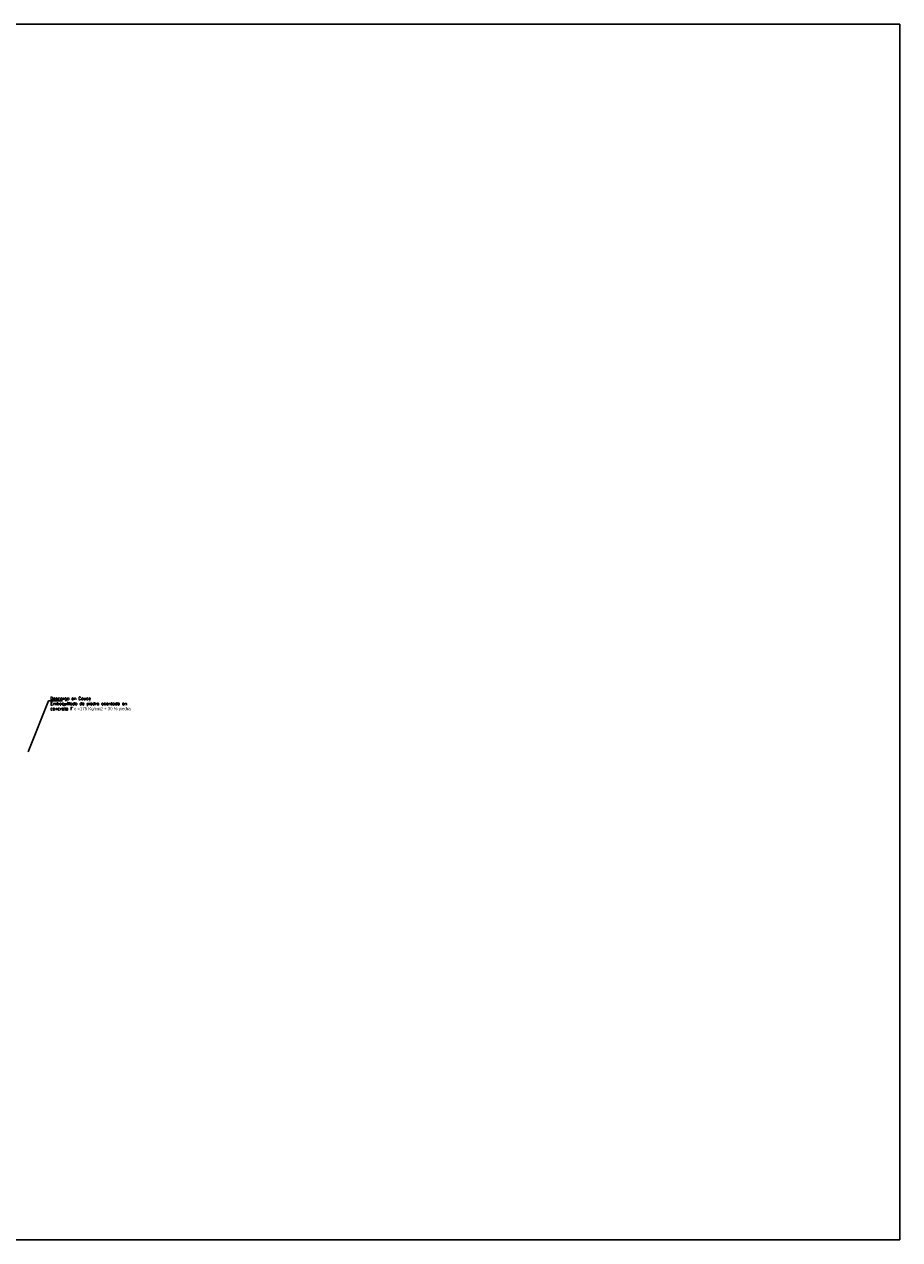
# Model space of a CAD drawing. Header units: metres. Extents: x 719936 to 720643, y 9143565 to 9144018.
# Tile 15 of 56: x 720546 to 720563, y 9143866 to 9143890. Entities that reach past the tile are written whole.
import ezdxf

# ---------------------------------------------------------------- set-up
doc = ezdxf.new("R2010")
doc.units = ezdxf.units.M
for name, color, linetype in [('_ESTRUCTURA', 1, 'Continuous'), ('ACOTADO', 8, 'Continuous'), ('TEXTOS-NOTAS', 7, 'Continuous')]:
    doc.layers.add(name, color=color, linetype=linetype)
doc.styles.add('01COTAS', font='romans.shx')
doc.styles.add('25-NOTAS', font='romans.shx', dxfattribs={"height": 0.05})
doc.dimstyles.new('DIM-25A-CORTE', dxfattribs={"dimscale": 0.025, "dimtxt": 2, "dimasz": 2, "dimexe": 2, "dimexo": 2, "dimgap": 1, "dimtad": 1, "dimtih": 1, "dimtoh": 1, "dimzin": 4, "dimdsep": 46, "dimtxsty": '01COTAS', "dimcen": 25, "dimclrd": 9, "dimclre": 9, "dimclrt": 7, "dimadec": 0, "dimazin": 0, "dimtfac": 1, "dimtmove": 2, "dimatfit": 3, "dimfxl": 1, "dimtolj": 1, "dimtzin": 0, "dimarcsym": 0})

msp = doc.modelspace()

# ---------------------------------------------------------------- linework, layer by layer
at = {"layer": '_ESTRUCTURA'}
msp.add_lwpolyline([(720481.872, 9143889.916), (720563, 9143889.916), (720563, 9143866.175), (720481.872, 9143866.175)], close=True, dxfattribs=at)

# ---------------------------------------------------------------- texts
at = {"layer": 'TEXTOS-NOTAS', "color": 7, "insert": (720546.411, 9143876.778), "char_height": 0.06, "width": 1.64123, "attachment_point": 1, "style": '25-NOTAS'}
msp.add_mtext('Descarga en Cauce\\PEmboquillado de piedra asentado en concreto F{\\fArial|b0|i0|c0|p34;´c =175 Kg/cm2 + 30 % piedra} ', dxfattribs=at)

# ---------------------------------------------------------------- leaders
at = {"layer": 'ACOTADO'}
msp.add_leader([(720545.976, 9143875.706), (720546.375, 9143876.699), (720546.649, 9143876.698)], dimstyle='DIM-25A-CORTE', override={"dimclrd": 8}, dxfattribs=at)

doc.saveas('drawing.dxf')
